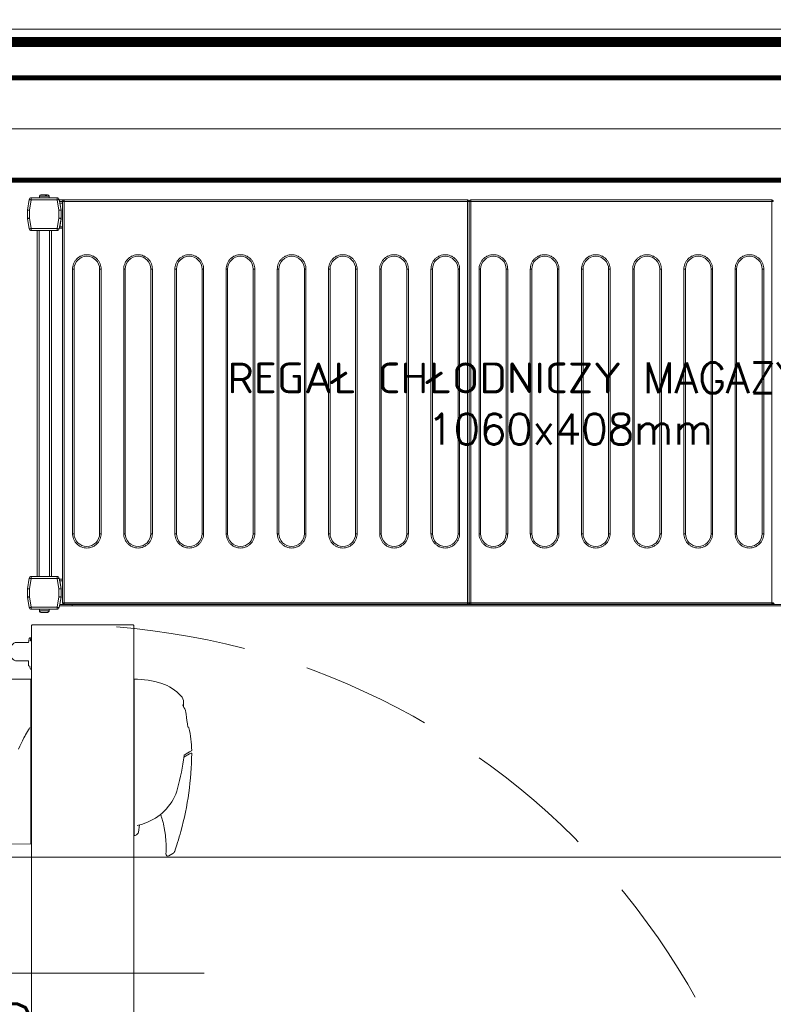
# Model space of a CAD drawing. Header units: millimetres. Extents: x -4835 to 23023, y -15404 to 3906.
# Tile 35 of 39: x -935 to -862, y 1384 to 1481. Entities that reach past the tile are written whole.
import ezdxf
from ezdxf.enums import TextEntityAlignment as Align

# ---------------------------------------------------------------- set-up
doc = ezdxf.new("R2010")
doc.units = ezdxf.units.MM
doc.linetypes.add('DASHED', pattern=[19.05, 12.7, -6.35])
doc.layers.get('0').update_dxf_attribs({"lineweight": 9})
doc.layers.add('-AGP1_wymiary', color=8, linetype='Continuous', lineweight=9)
doc.layers.add('Budowlane - Sciany Wew', color=7, linetype='Continuous')
doc.layers.add('Ściany', color=51, linetype='Continuous')
doc.styles.add('Arch-Dim', font='romans.shx', dxfattribs={"width": 0.75})
doc.styles.add('Incold_std', font='simplex.shx', dxfattribs={"width": 0.8})
doc.styles.add('RomanS', font='simplex.shx')
doc.linetypes.add('BATTING', pattern='A,0.0001,-0.1,[134,ltypeshp.shx,S=0.1,R=0,X=-0.1,Y=0],-0.2,[134,ltypeshp.shx,S=0.1,R=180,X=0.1,Y=0],-0.1', length=0.4001)
doc.dimstyles.new('Standard 50', dxfattribs={"dimscale": 20, "dimtxt": 0.18, "dimasz": 0.18, "dimexe": 0.18, "dimexo": 0.0625, "dimgap": 0.09, "dimtad": 1, "dimdec": 1, "dimzin": 0, "dimdsep": 46, "dimtxsty": 'Arch-Dim', "dimcen": 0.09, "dimclrd": 2, "dimclre": 2, "dimclrt": 1, "dimadec": 0, "dimazin": 0, "dimtfac": 1, "dimtdec": 1, "dimtofl": 0, "dimtmove": 0, "dimatfit": 3, "dimfxl": 1, "dimtolj": 1, "dimtzin": 0, "dimarcsym": 0})

# ---------------------------------------------------------------- blocks, each defined once
blk = doc.blocks.new('40GAZ_podklad_lewy')
at = {"layer": 'Budowlane - Sciany Wew', "color": 251, "linetype": 'Continuous', "lineweight": 20}
blk.add_lwpolyline([(794.935, -844.747), (794.935, -837.247), (484.489, -837.247), (484.489, -649.298), (790.589, -649.298), (790.589, -574.798), (783.089, -574.798), (783.089, -641.744), (657.965, -641.745), (657.965, -462.297), (783.089, -462.296), (783.089, -472.298), (790.589, -472.298), (790.589, -452.224)], dxfattribs=at)
at = {"layer": 'Ściany', "const_width": 1}
blk.add_lwpolyline([(796.185, -845.997), (796.185, -835.997), (485.739, -835.997), (485.739, -650.548), (791.839, -650.548), (791.839, -573.548), (781.839, -573.548), (781.839, -640.493), (659.215, -640.495), (659.215, -463.548), (781.839, -463.546), (781.839, -473.548), (791.839, -473.548), (791.839, -450.975)], dxfattribs=at)
blk = doc.blocks.new('*D495')
at = {"layer": '-AGP1_wymiary', "color": 2, "lineweight": -2}
for p, q in [((40.75, 300), (79.749, 300)), ((76.149, 296.4), (76.149, 3.6)), ((40.75, 0), (79.749, 0))]:
    blk.add_line(p, q, dxfattribs=at)
at = {"layer": '-AGP1_wymiary', "color": 2}
for points in [[(76.749, 296.4), (75.549, 296.4), (76.149, 300)], [(75.549, 3.6), (76.749, 3.6), (76.149, 0)]]:
    blk.add_solid(points, dxfattribs=at)
at = {"layer": 'Defpoints', "color": 0}
for p in [(39.5, 300), (39.5, 0), (76.149, 0)]:
    blk.add_point(p, dxfattribs=at)
at = {"layer": '-AGP1_wymiary', "color": 1, "insert": (72.549, 150), "char_height": 3.6, "attachment_point": 5, "rotation": 90, "style": 'Arch-Dim'}
blk.add_mtext('\\A1;300.0', dxfattribs=at)
blk = doc.blocks.new('*U292')
at = {"lineweight": 15}
for p, q in [((1.726, 0), (1.819, 0)), ((0.182, -0.465), (0, -1.5)), ((0.182, -0.474), (0, -1.509)), ((0.379, -0.509), (0.2, -1.526)), ((2.904, -0.3), (0.379, -0.3)), ((0.379, -0.309), (0.379, -0.509)), ((2.904, -0.309), (0.379, -0.309)), ((2.904, -0.509), (0.379, -0.509)), ((1.167, -0.15), (1.167, -0.3)), ((2.117, -0.15), (1.167, -0.15)), ((1.876, -0.12), (1.765, -0.12)), ((2.117, -0.3), (2.117, -0.15)), ((2.904, -0.509), (2.904, -0.309)), ((3.083, -1.526), (2.904, -0.509)), ((3.283, -1.5), (3.101, -0.465)), ((3.283, -1.509), (3.101, -0.474)), ((3.433, -0.675), (3.138, -0.675)), ((3.433, -0.825), (3.164, -0.825)), ((3.433, -0.665), (3.433, -39.865)), ((3.583, -0.665), (3.433, -0.665)), ((42.983, -0.515), (3.583, -0.515)), ((3.583, -0.515), (3.583, -0.518)), ((3.583, -0.518), (3.583, -0.665)), ((42.983, -0.665), (3.583, -0.665)), ((3.583, -0.665), (3.583, -39.865)), ((42.983, -0.518), (42.983, -0.515)), ((42.983, -0.665), (42.983, -0.518)), ((43.133, -0.665), (42.983, -0.665)), ((42.983, -39.865), (42.983, -0.665)), ((43.133, -39.865), (43.133, -0.665)), ((43.283, -0.665), (43.133, -0.665)), ((43.283, -0.515), (43.283, -0.518)), ((72.683, -0.515), (43.283, -0.515)), ((43.283, -0.518), (43.283, -0.665)), ((72.683, -0.665), (43.283, -0.665)), ((43.283, -0.665), (43.283, -39.865)), ((72.683, -0.518), (72.683, -0.515)), ((72.683, -0.665), (72.683, -0.518)), ((72.833, -0.665), (72.683, -0.665)), ((72.683, -39.865), (72.683, -0.665)), ((0, -1.5), (0, -2.3)), ((0, -1.509), (0, -2.291)), ((0.2, -1.526), (0.2, -2.291)), ((3.083, -2.291), (3.083, -1.526)), ((3.283, -1.509), (3.283, -1.5)), ((3.283, -2.291), (3.283, -1.509)), ((0, -2.291), (0.2, -2.291)), ((0, -2.3), (0, -2.302)), ((0.003, -2.326), (0.182, -3.343)), ((0.2, -2.291), (0.379, -3.309)), ((2.904, -3.309), (3.083, -2.291)), ((3.083, -2.291), (3.283, -2.291)), ((3.101, -3.343), (3.28, -2.326)), ((3.283, -2.375), (3.151, -3.125)), ((3.283, -2.3), (3.283, -2.291)), ((3.283, -2.3), (3.283, -2.375)), ((3.283, -2.301), (3.283, -2.3)), ((0.379, -3.309), (2.904, -3.309)), ((0.379, -3.309), (0.379, -3.509)), ((0.379, -3.509), (2.904, -3.509)), ((0.942, -3.509), (0.942, -37.3)), ((1.142, -3.509), (1.142, -37.3)), ((2.142, -3.509), (2.142, -37.3)), ((2.342, -3.509), (2.342, -37.3)), ((2.904, -3.509), (2.904, -3.309)), ((3.433, -3.275), (3.125, -3.275)), ((3.433, -3.125), (3.151, -3.125)), ((0.182, -37.465), (0, -38.5)), ((0, -38.5), (0.182, -37.465)), ((0.379, -37.5), (0.2, -38.517)), ((0.379, -37.3), (0.379, -37.5)), ((2.904, -37.3), (0.379, -37.3)), ((2.904, -37.5), (0.379, -37.5)), ((2.904, -37.5), (2.904, -37.3)), ((3.083, -38.517), (2.904, -37.5)), ((3.283, -38.5), (3.101, -37.465)), ((3.433, -37.575), (3.125, -37.575)), ((3.151, -37.725), (3.283, -38.475)), ((3.433, -37.725), (3.151, -37.725)), ((0, -38.5), (0, -39.283)), ((0, -39.3), (0, -38.5)), ((0, -39.283), (0.2, -39.283)), ((0.182, -40.335), (0, -39.3)), ((0.003, -39.317), (0.182, -40.335)), ((0.2, -38.517), (0.2, -39.283)), ((0.2, -39.283), (0.379, -40.3)), ((2.904, -40.3), (3.083, -39.283)), ((3.083, -39.283), (3.083, -38.517)), ((3.083, -39.283), (3.283, -39.283)), ((3.101, -40.335), (3.28, -39.317)), ((3.283, -39.3), (3.28, -39.317)), ((3.283, -38.475), (3.283, -38.5)), ((3.283, -39.283), (3.283, -38.5)), ((3.283, -39.283), (3.283, -39.3)), ((0.379, -40.3), (2.904, -40.3)), ((0.379, -40.3), (0.379, -40.5)), ((2.904, -40.5), (2.904, -40.3)), ((4.383, -40.175), (3.129, -40.175)), ((4.383, -40.025), (3.155, -40.025)), ((3.433, -39.865), (3.583, -39.865)), ((3.583, -39.865), (42.983, -39.865)), ((3.583, -39.971), (3.583, -39.865)), ((3.583, -40.015), (3.583, -39.971)), ((3.583, -40.015), (42.983, -40.015)), ((4.383, -40.015), (4.383, -40.025)), ((101.583, -40.025), (4.383, -40.025)), ((4.383, -40.025), (4.383, -40.175)), ((101.583, -40.175), (4.383, -40.175)), ((42.983, -39.865), (42.983, -39.971)), ((42.983, -39.865), (43.133, -39.865)), ((42.983, -39.971), (42.983, -40.015)), ((43.133, -39.865), (43.283, -39.865)), ((43.283, -39.865), (72.683, -39.865)), ((43.283, -39.971), (43.283, -39.865)), ((43.283, -40.015), (43.283, -39.971)), ((43.283, -40.015), (72.683, -40.015)), ((72.683, -39.865), (72.833, -39.865)), ((72.683, -39.865), (72.683, -39.971)), ((72.683, -39.971), (72.683, -40.015)), ((0.379, -40.5), (2.904, -40.5)), ((1.167, -40.5), (1.167, -40.65)), ((1.167, -40.65), (2.117, -40.65)), ((1.17, -40.68), (1.173, -40.68)), ((2.11, -40.68), (2.114, -40.68)), ((2.117, -40.65), (2.117, -40.5))]:
    blk.add_line(p, q, dxfattribs=at)
blk.add_line((0.379, -0.509), (30.666, -0.509))
at = {"color": 253, "lineweight": 15, "true_color": 0xa6a6a6}
for p, q in [((4.403, -33.115), (4.403, -7.265)), ((4.403, -7.265), (4.553, -7.265)), ((4.553, -33.115), (4.553, -7.265)), ((7.053, -7.265), (7.053, -33.115)), ((7.053, -7.265), (7.203, -7.265)), ((7.203, -7.265), (7.203, -33.115)), ((9.403, -33.115), (9.403, -7.265)), ((9.403, -7.265), (9.553, -7.265)), ((9.553, -33.115), (9.553, -7.265)), ((12.053, -7.265), (12.053, -33.115)), ((12.053, -7.265), (12.203, -7.265)), ((12.203, -7.265), (12.203, -33.115)), ((14.403, -33.115), (14.403, -7.265)), ((14.403, -7.265), (14.553, -7.265)), ((14.553, -33.115), (14.553, -7.265)), ((17.053, -7.265), (17.053, -33.115)), ((17.053, -7.265), (17.203, -7.265)), ((17.203, -7.265), (17.203, -33.115)), ((19.403, -33.115), (19.403, -7.265)), ((19.403, -7.265), (19.553, -7.265)), ((19.553, -33.115), (19.553, -7.265)), ((22.053, -7.265), (22.053, -33.115)), ((22.053, -7.265), (22.203, -7.265)), ((22.203, -7.265), (22.203, -33.115)), ((24.403, -33.115), (24.403, -7.265)), ((24.403, -7.265), (24.553, -7.265)), ((24.553, -33.115), (24.553, -7.265)), ((27.053, -7.265), (27.053, -33.115)), ((27.053, -7.265), (27.203, -7.265)), ((27.203, -7.265), (27.203, -33.115)), ((29.403, -33.115), (29.403, -7.265)), ((29.403, -7.265), (29.553, -7.265)), ((29.553, -33.115), (29.553, -7.265)), ((32.053, -7.265), (32.053, -33.115)), ((32.053, -7.265), (32.203, -7.265)), ((32.203, -7.265), (32.203, -33.115)), ((34.403, -33.115), (34.403, -7.265)), ((34.403, -7.265), (34.553, -7.265)), ((34.553, -33.115), (34.553, -7.265)), ((37.053, -7.265), (37.053, -33.115)), ((37.053, -7.265), (37.203, -7.265)), ((37.203, -7.265), (37.203, -33.115)), ((39.403, -33.115), (39.403, -7.265)), ((39.403, -7.265), (39.553, -7.265)), ((39.553, -33.115), (39.553, -7.265)), ((42.053, -7.265), (42.053, -33.115)), ((42.053, -7.265), (42.203, -7.265)), ((42.203, -7.265), (42.203, -33.115)), ((44.103, -33.115), (44.103, -7.265)), ((44.103, -7.265), (44.253, -7.265)), ((44.253, -33.115), (44.253, -7.265)), ((46.753, -7.265), (46.753, -33.115)), ((46.753, -7.265), (46.903, -7.265)), ((46.903, -7.265), (46.903, -33.115)), ((49.103, -33.115), (49.103, -7.265)), ((49.103, -7.265), (49.253, -7.265)), ((49.253, -33.115), (49.253, -7.265)), ((51.753, -7.265), (51.753, -33.115)), ((51.753, -7.265), (51.903, -7.265)), ((51.903, -7.265), (51.903, -33.115)), ((54.103, -33.115), (54.103, -7.265)), ((54.103, -7.265), (54.253, -7.265)), ((54.253, -33.115), (54.253, -7.265)), ((56.753, -7.265), (56.753, -33.115)), ((56.753, -7.265), (56.903, -7.265)), ((56.903, -7.265), (56.903, -33.115)), ((59.103, -33.115), (59.103, -7.265)), ((59.103, -7.265), (59.253, -7.265)), ((59.253, -33.115), (59.253, -7.265)), ((61.753, -7.265), (61.753, -33.115)), ((61.753, -7.265), (61.903, -7.265)), ((61.903, -7.265), (61.903, -33.115)), ((64.103, -33.115), (64.103, -7.265)), ((64.103, -7.265), (64.253, -7.265)), ((64.253, -33.115), (64.253, -7.265)), ((66.753, -7.265), (66.753, -33.115)), ((66.753, -7.265), (66.903, -7.265)), ((66.903, -7.265), (66.903, -33.115)), ((69.103, -33.115), (69.103, -7.265)), ((69.103, -7.265), (69.253, -7.265)), ((69.253, -33.115), (69.253, -7.265)), ((71.753, -7.265), (71.753, -33.115)), ((71.753, -7.265), (71.903, -7.265)), ((71.903, -7.265), (71.903, -33.115)), ((4.403, -33.115), (4.553, -33.115)), ((7.203, -33.115), (7.053, -33.115)), ((9.403, -33.115), (9.553, -33.115)), ((12.203, -33.115), (12.053, -33.115)), ((14.403, -33.115), (14.553, -33.115)), ((17.203, -33.115), (17.053, -33.115)), ((19.403, -33.115), (19.553, -33.115)), ((22.203, -33.115), (22.053, -33.115)), ((24.403, -33.115), (24.553, -33.115)), ((27.203, -33.115), (27.053, -33.115)), ((29.403, -33.115), (29.553, -33.115)), ((32.203, -33.115), (32.053, -33.115)), ((34.403, -33.115), (34.553, -33.115)), ((37.203, -33.115), (37.053, -33.115)), ((39.403, -33.115), (39.553, -33.115)), ((42.203, -33.115), (42.053, -33.115)), ((44.103, -33.115), (44.253, -33.115)), ((46.903, -33.115), (46.753, -33.115)), ((49.103, -33.115), (49.253, -33.115)), ((51.903, -33.115), (51.753, -33.115)), ((54.103, -33.115), (54.253, -33.115)), ((56.903, -33.115), (56.753, -33.115)), ((59.103, -33.115), (59.253, -33.115)), ((61.903, -33.115), (61.753, -33.115)), ((64.103, -33.115), (64.253, -33.115)), ((66.903, -33.115), (66.753, -33.115)), ((69.103, -33.115), (69.253, -33.115)), ((71.903, -33.115), (71.753, -33.115))]:
    blk.add_line(p, q, dxfattribs=at)
at = {"lineweight": 15, "flags": 128}
for points in [[(0.379, -0.509), (0.341, -0.502), (0.304, -0.495), (0.27, -0.489), (0.24, -0.484), (0.216, -0.48), (0.197, -0.477), (0.186, -0.475), (0.182, -0.474)], [(3.101, -0.474), (3.097, -0.475), (3.086, -0.477), (3.068, -0.48), (3.043, -0.484), (3.013, -0.489), (2.979, -0.495), (2.942, -0.502), (2.904, -0.509)], [(0, -1.509), (0.003, -1.509), (0.012, -1.51), (0.027, -1.511), (0.047, -1.513), (0.071, -1.515), (0.1, -1.517), (0.132, -1.52), (0.165, -1.523), (0.2, -1.526)], [(3.083, -1.526), (3.122, -1.523), (3.16, -1.52), (3.194, -1.517), (3.225, -1.514), (3.249, -1.512), (3.268, -1.51), (3.279, -1.509), (3.283, -1.509)], [(0.2, -2.291), (0.162, -2.298), (0.125, -2.305), (0.091, -2.311), (0.061, -2.316), (0.036, -2.32), (0.018, -2.323), (0.007, -2.325), (0.003, -2.326)], [(3.28, -2.326), (3.276, -2.325), (3.265, -2.323), (3.247, -2.32), (3.222, -2.316), (3.193, -2.311), (3.159, -2.305), (3.122, -2.298), (3.083, -2.291)], [(0.182, -3.343), (0.186, -3.343), (0.197, -3.341), (0.216, -3.338), (0.24, -3.333), (0.27, -3.328), (0.304, -3.322), (0.341, -3.316), (0.379, -3.309)], [(2.904, -3.309), (2.942, -3.316), (2.979, -3.322), (3.013, -3.328), (3.043, -3.333), (3.068, -3.338), (3.086, -3.341), (3.097, -3.343), (3.101, -3.343)], [(3.151, -3.125), (3.146, -3.151), (3.142, -3.176), (3.138, -3.2), (3.134, -3.221), (3.131, -3.24), (3.128, -3.255), (3.126, -3.266), (3.125, -3.273), (3.125, -3.275)], [(0.379, -37.5), (0.341, -37.493), (0.304, -37.487), (0.27, -37.481), (0.24, -37.475), (0.216, -37.471), (0.197, -37.468), (0.186, -37.466), (0.182, -37.465)], [(3.101, -37.465), (3.097, -37.466), (3.086, -37.468), (3.068, -37.471), (3.043, -37.475), (3.013, -37.481), (2.979, -37.487), (2.942, -37.493), (2.904, -37.5)], [(3.125, -37.575), (3.125, -37.578), (3.127, -37.586), (3.129, -37.6), (3.132, -37.619), (3.136, -37.642), (3.141, -37.668), (3.146, -37.696), (3.151, -37.725)], [(0, -38.5), (0.004, -38.5), (0.015, -38.501), (0.034, -38.503), (0.059, -38.505), (0.089, -38.508), (0.123, -38.511), (0.161, -38.514), (0.2, -38.517)], [(0.2, -39.283), (0.162, -39.289), (0.125, -39.296), (0.091, -39.302), (0.061, -39.307), (0.036, -39.311), (0.018, -39.315), (0.007, -39.317), (0.003, -39.317)], [(3.083, -38.517), (3.118, -38.514), (3.152, -38.512), (3.183, -38.509), (3.212, -38.506), (3.236, -38.504), (3.256, -38.502), (3.271, -38.501), (3.28, -38.5), (3.283, -38.5)], [(3.28, -39.317), (3.276, -39.317), (3.265, -39.315), (3.247, -39.311), (3.222, -39.307), (3.193, -39.302), (3.159, -39.296), (3.122, -39.289), (3.083, -39.283)], [(0.182, -40.335), (0.186, -40.334), (0.197, -40.332), (0.216, -40.329), (0.24, -40.325), (0.27, -40.319), (0.304, -40.313), (0.341, -40.307), (0.379, -40.3)], [(2.904, -40.3), (2.942, -40.307), (2.979, -40.313), (3.013, -40.319), (3.043, -40.325), (3.068, -40.329), (3.086, -40.332), (3.097, -40.334), (3.101, -40.335)]]:
    blk.add_lwpolyline(points, dxfattribs=at)
at = {"lineweight": 15}
for centre, radius, start, end in [((0.379, -0.5), 0.2, 90, 170), ((0.379, -0.509), 0.2, 90, 170), ((1.317, -0.15), 0.15, 90, 180), ((1.967, -0.15), 0.15, 0, 90), ((2.904, -0.5), 0.2, 10, 90), ((2.904, -0.509), 0.2, 10, 90), ((0.2, -2.291), 0.2, 180, 190), ((3.083, -2.291), 0.2, 350, 0), ((0.379, -3.309), 0.2, 190, 270), ((2.904, -3.309), 0.2, 270, 350), ((0.379, -37.5), 0.2, 90, 170), ((0.379, -37.5), 0.2, 90, 170), ((2.904, -37.5), 0.2, 10, 90), ((0.2, -39.283), 0.2, 180, 190), ((3.083, -39.283), 0.2, 350, 0), ((0.379, -40.3), 0.2, 190, 270), ((0.379, -40.3), 0.2, 190, 270), ((2.904, -40.3), 0.2, 270, 350), ((3.583, -39.865), 0.15, 180, 270), ((42.983, -39.865), 0.15, 270, 0), ((43.283, -39.865), 0.15, 180, 270), ((72.683, -39.865), 0.15, 270, 0), ((72.983, -39.865), 0.15, 180, 270), ((1.317, -40.65), 0.15, 180, 191.53696), ((1.967, -40.65), 0.15, 348.46304, 0)]:
    blk.add_arc(centre, radius, start, end, dxfattribs=at)
at = {"color": 253, "lineweight": 15, "true_color": 0xa6a6a6}
for centre, start, end in [((5.803, -7.265), 0, 180), ((10.803, -7.265), 0, 180), ((15.803, -7.265), 0, 180), ((20.803, -7.265), 0, 180), ((25.803, -7.265), 0, 180), ((30.803, -7.265), 0, 180), ((35.803, -7.265), 0, 180), ((40.803, -7.265), 0, 180), ((45.503, -7.265), 0, 180), ((50.503, -7.265), 0, 180), ((55.503, -7.265), 0, 180), ((60.503, -7.265), 0, 180), ((65.503, -7.265), 0, 180), ((70.503, -7.265), 0, 180), ((5.803, -33.115), 180, 0), ((10.803, -33.115), 180, 0), ((15.803, -33.115), 180, 0), ((20.803, -33.115), 180, 0), ((25.803, -33.115), 180, 0), ((30.803, -33.115), 180, 0), ((35.803, -33.115), 180, 0), ((40.803, -33.115), 180, 0), ((45.503, -33.115), 180, 0), ((50.503, -33.115), 180, 0), ((55.503, -33.115), 180, 0), ((60.503, -33.115), 180, 0), ((65.503, -33.115), 180, 0), ((70.503, -33.115), 180, 0)]:
    blk.add_arc(centre, 1.25, start, end, dxfattribs=at)
at = {"lineweight": 15}
for points, knots in [([(1.708, 0), (1.672, 0), (1.597, 0), (1.486, 0), (1.395, 0), (1.338, 0), (1.312, 0), (1.318, 0), (1.319, 0)], [0, 0, 0, 0, 0.188945, 0.389816, 0.590684, 0.779625, 0.968579, 1, 1, 1, 1]), ([(1.765, -0.12), (1.763, -0.104), (1.759, -0.072), (1.746, -0.033), (1.729, -0.006), (1.715, -0.002), (1.708, 0)], [0, 0, 0, 0, 0.243636, 0.487267, 0.73198, 1, 1, 1, 1]), ([(1.921, 0), (1.915, 0), (1.893, 0), (1.849, 0), (1.819, 0)], [0, 0, 0, 0, 0.31192, 1, 1, 1, 1]), ([(1.819, 0), (1.826, -0.002), (1.839, -0.005), (1.856, -0.031), (1.87, -0.07), (1.874, -0.103), (1.876, -0.12)], [0, 0, 0, 0, 0.250222, 0.500532, 0.748158, 1, 1, 1, 1]), ([(3.583, -0.518), (3.573, -0.519), (3.553, -0.521), (3.523, -0.53), (3.497, -0.545), (3.467, -0.57), (3.439, -0.61), (3.435, -0.648), (3.433, -0.667)], [0, 0, 0, 0, 0.130769, 0.260026, 0.387968, 0.514575, 0.761736, 1, 1, 1, 1]), ([(43.133, -0.667), (43.131, -0.648), (43.128, -0.61), (43.1, -0.57), (43.07, -0.545), (43.043, -0.53), (43.014, -0.521), (42.993, -0.519), (42.983, -0.518)], [0, 0, 0, 0, 0.238262, 0.485424, 0.612031, 0.739977, 0.869231, 1, 1, 1, 1]), ([(43.283, -0.518), (43.273, -0.519), (43.253, -0.521), (43.223, -0.53), (43.197, -0.545), (43.167, -0.57), (43.139, -0.61), (43.135, -0.648), (43.133, -0.667)], [0, 0, 0, 0, 0.1307696, 0.2600246, 0.3879723, 0.5145698, 0.761734, 1, 1, 1, 1]), ([(72.833, -0.667), (72.831, -0.648), (72.828, -0.61), (72.8, -0.57), (72.77, -0.545), (72.743, -0.53), (72.714, -0.521), (72.693, -0.519), (72.683, -0.518)], [0, 0, 0, 0, 0.238266, 0.485414, 0.61202, 0.739978, 0.869219, 1, 1, 1, 1]), ([(1.173, -40.68), (1.178, -40.696), (1.188, -40.728), (1.223, -40.767), (1.268, -40.794), (1.304, -40.798), (1.322, -40.8)], [0, 0, 0, 0, 0.243643, 0.487245, 0.731956, 1, 1, 1, 1]), ([(1.322, -40.8), (1.332, -40.8), (1.353, -40.8), (1.43, -40.8), (1.53, -40.8), (1.642, -40.8), (1.753, -40.8), (1.853, -40.8), (1.93, -40.8), (1.951, -40.8), (1.961, -40.8)], [0, 0, 0, 0, 0.121175, 0.250001, 0.378823, 0.5, 0.621177, 0.749999, 0.878825, 1, 1, 1, 1]), ([(1.961, -40.8), (1.978, -40.798), (2.013, -40.795), (2.058, -40.769), (2.094, -40.73), (2.105, -40.697), (2.11, -40.68)], [0, 0, 0, 0, 0.250219, 0.500551, 0.74815, 1, 1, 1, 1])]:
    blk.add_open_spline(points, degree=3, knots=knots, dxfattribs=at)
at = {"color": 253, "lineweight": 15, "true_color": 0xa6a6a6}
for points, knots in [([(4.403, -7.265), (4.408, -7.18), (4.417, -7.004), (4.495, -6.743), (4.624, -6.492), (4.806, -6.268), (5.03, -6.086), (5.281, -5.956), (5.542, -5.881), (5.803, -5.857), (6.064, -5.881), (6.325, -5.956), (6.576, -6.086), (6.8, -6.268), (6.982, -6.492), (7.111, -6.743), (7.189, -7.004), (7.199, -7.18), (7.203, -7.265)], [0, 0, 0, 0, 0.058258, 0.120006, 0.18432, 0.25, 0.31568, 0.379994, 0.441742, 0.5, 0.558258, 0.620006, 0.68432, 0.75, 0.81568, 0.879994, 0.941742, 1, 1, 1, 1]), ([(9.403, -7.265), (9.408, -7.18), (9.417, -7.004), (9.495, -6.743), (9.624, -6.492), (9.806, -6.268), (10.03, -6.086), (10.281, -5.956), (10.542, -5.881), (10.803, -5.857), (11.064, -5.881), (11.325, -5.956), (11.576, -6.086), (11.8, -6.268), (11.982, -6.492), (12.111, -6.743), (12.189, -7.004), (12.199, -7.18), (12.203, -7.265)], [0, 0, 0, 0, 0.058258, 0.120006, 0.18432, 0.25, 0.31568, 0.379994, 0.441742, 0.5, 0.558258, 0.620006, 0.68432, 0.75, 0.81568, 0.879994, 0.941742, 1, 1, 1, 1]), ([(14.403, -7.265), (14.408, -7.18), (14.417, -7.004), (14.495, -6.743), (14.624, -6.492), (14.806, -6.268), (15.03, -6.086), (15.281, -5.956), (15.542, -5.881), (15.803, -5.857), (16.064, -5.881), (16.325, -5.956), (16.576, -6.086), (16.8, -6.268), (16.982, -6.492), (17.111, -6.743), (17.189, -7.004), (17.199, -7.18), (17.203, -7.265)], [0, 0, 0, 0, 0.058258, 0.120006, 0.18432, 0.25, 0.31568, 0.379994, 0.441742, 0.5, 0.558258, 0.620006, 0.68432, 0.75, 0.81568, 0.879994, 0.941742, 1, 1, 1, 1]), ([(19.403, -7.265), (19.408, -7.18), (19.417, -7.004), (19.495, -6.743), (19.624, -6.492), (19.806, -6.268), (20.03, -6.086), (20.281, -5.956), (20.542, -5.881), (20.803, -5.857), (21.064, -5.881), (21.325, -5.956), (21.576, -6.086), (21.8, -6.268), (21.982, -6.492), (22.111, -6.743), (22.189, -7.004), (22.199, -7.18), (22.203, -7.265)], [0, 0, 0, 0, 0.058258, 0.120006, 0.18432, 0.25, 0.31568, 0.379994, 0.441742, 0.5, 0.558258, 0.620006, 0.68432, 0.75, 0.81568, 0.879994, 0.941742, 1, 1, 1, 1]), ([(24.403, -7.265), (24.408, -7.18), (24.417, -7.004), (24.495, -6.743), (24.624, -6.492), (24.806, -6.268), (25.03, -6.086), (25.281, -5.956), (25.542, -5.881), (25.803, -5.857), (26.064, -5.881), (26.325, -5.956), (26.576, -6.086), (26.8, -6.268), (26.982, -6.492), (27.111, -6.743), (27.189, -7.004), (27.199, -7.18), (27.203, -7.265)], [0, 0, 0, 0, 0.058258, 0.120006, 0.18432, 0.25, 0.31568, 0.379994, 0.441742, 0.5, 0.558258, 0.620006, 0.68432, 0.75, 0.81568, 0.879994, 0.941742, 1, 1, 1, 1]), ([(29.403, -7.265), (29.408, -7.18), (29.417, -7.004), (29.495, -6.743), (29.624, -6.492), (29.806, -6.268), (30.03, -6.086), (30.281, -5.956), (30.542, -5.881), (30.803, -5.857), (31.064, -5.881), (31.325, -5.956), (31.576, -6.086), (31.8, -6.268), (31.982, -6.492), (32.111, -6.743), (32.189, -7.004), (32.199, -7.18), (32.203, -7.265)], [0, 0, 0, 0, 0.058258, 0.120006, 0.18432, 0.25, 0.31568, 0.379994, 0.441742, 0.5, 0.558258, 0.620006, 0.68432, 0.75, 0.81568, 0.879994, 0.941742, 1, 1, 1, 1]), ([(34.403, -7.265), (34.408, -7.18), (34.417, -7.004), (34.495, -6.743), (34.624, -6.492), (34.806, -6.268), (35.03, -6.086), (35.281, -5.956), (35.542, -5.881), (35.803, -5.857), (36.064, -5.881), (36.325, -5.956), (36.576, -6.086), (36.8, -6.268), (36.982, -6.492), (37.111, -6.743), (37.189, -7.004), (37.199, -7.18), (37.203, -7.265)], [0, 0, 0, 0, 0.058258, 0.120006, 0.18432, 0.25, 0.31568, 0.379994, 0.441742, 0.5, 0.558258, 0.620006, 0.68432, 0.75, 0.81568, 0.879994, 0.941742, 1, 1, 1, 1]), ([(39.403, -7.265), (39.408, -7.18), (39.417, -7.004), (39.495, -6.743), (39.624, -6.492), (39.806, -6.268), (40.03, -6.086), (40.281, -5.956), (40.542, -5.881), (40.803, -5.857), (41.064, -5.881), (41.325, -5.956), (41.576, -6.086), (41.8, -6.268), (41.982, -6.492), (42.111, -6.743), (42.189, -7.004), (42.199, -7.18), (42.203, -7.265)], [0, 0, 0, 0, 0.058258, 0.120006, 0.18432, 0.25, 0.31568, 0.379994, 0.441742, 0.5, 0.558258, 0.620005, 0.68432, 0.75, 0.81568, 0.879994, 0.941742, 1, 1, 1, 1]), ([(44.103, -7.265), (44.108, -7.18), (44.117, -7.004), (44.195, -6.743), (44.324, -6.492), (44.506, -6.268), (44.73, -6.086), (44.981, -5.956), (45.242, -5.881), (45.503, -5.857), (45.764, -5.881), (46.025, -5.956), (46.276, -6.086), (46.5, -6.268), (46.682, -6.492), (46.811, -6.743), (46.889, -7.004), (46.899, -7.18), (46.903, -7.265)], [0, 0, 0, 0, 0.058258, 0.120006, 0.18432, 0.25, 0.31568, 0.379995, 0.441742, 0.5, 0.558258, 0.620006, 0.68432, 0.75, 0.81568, 0.879994, 0.941742, 1, 1, 1, 1]), ([(49.103, -7.265), (49.108, -7.18), (49.117, -7.004), (49.195, -6.743), (49.324, -6.492), (49.506, -6.268), (49.73, -6.086), (49.981, -5.956), (50.242, -5.881), (50.503, -5.857), (50.764, -5.881), (51.025, -5.956), (51.276, -6.086), (51.5, -6.268), (51.682, -6.492), (51.811, -6.743), (51.889, -7.004), (51.899, -7.18), (51.903, -7.265)], [0, 0, 0, 0, 0.058258, 0.120006, 0.18432, 0.25, 0.31568, 0.379994, 0.441742, 0.5, 0.558258, 0.620005, 0.68432, 0.75, 0.81568, 0.879994, 0.941742, 1, 1, 1, 1]), ([(54.103, -7.265), (54.108, -7.18), (54.117, -7.004), (54.195, -6.743), (54.324, -6.492), (54.506, -6.268), (54.73, -6.086), (54.981, -5.956), (55.242, -5.881), (55.503, -5.857), (55.764, -5.881), (56.025, -5.956), (56.276, -6.086), (56.5, -6.268), (56.682, -6.492), (56.811, -6.743), (56.889, -7.004), (56.899, -7.18), (56.903, -7.265)], [0, 0, 0, 0, 0.058258, 0.120006, 0.18432, 0.25, 0.31568, 0.379994, 0.441742, 0.5, 0.558258, 0.620006, 0.68432, 0.75, 0.81568, 0.879994, 0.941742, 1, 1, 1, 1]), ([(59.103, -7.265), (59.108, -7.18), (59.117, -7.004), (59.195, -6.743), (59.324, -6.492), (59.506, -6.268), (59.73, -6.086), (59.981, -5.956), (60.242, -5.881), (60.503, -5.857), (60.764, -5.881), (61.025, -5.956), (61.276, -6.086), (61.5, -6.268), (61.682, -6.492), (61.811, -6.743), (61.889, -7.004), (61.899, -7.18), (61.903, -7.265)], [0, 0, 0, 0, 0.058258, 0.120006, 0.18432, 0.25, 0.31568, 0.379995, 0.441742, 0.5, 0.558258, 0.620005, 0.68432, 0.75, 0.81568, 0.879994, 0.941742, 1, 1, 1, 1]), ([(64.103, -7.265), (64.108, -7.18), (64.117, -7.004), (64.195, -6.743), (64.324, -6.492), (64.506, -6.268), (64.73, -6.086), (64.981, -5.956), (65.242, -5.881), (65.503, -5.857), (65.764, -5.881), (66.025, -5.956), (66.276, -6.086), (66.5, -6.268), (66.682, -6.492), (66.811, -6.743), (66.889, -7.004), (66.899, -7.18), (66.903, -7.265)], [0, 0, 0, 0, 0.058258, 0.120006, 0.184321, 0.25, 0.31568, 0.379995, 0.441741, 0.5, 0.558258, 0.620006, 0.68432, 0.75, 0.815679, 0.879994, 0.941742, 1, 1, 1, 1]), ([(69.103, -7.265), (69.108, -7.18), (69.117, -7.004), (69.195, -6.743), (69.324, -6.492), (69.506, -6.268), (69.73, -6.086), (69.981, -5.956), (70.242, -5.881), (70.503, -5.857), (70.764, -5.881), (71.025, -5.956), (71.276, -6.086), (71.5, -6.268), (71.682, -6.492), (71.811, -6.743), (71.889, -7.004), (71.899, -7.18), (71.903, -7.265)], [0, 0, 0, 0, 0.058258, 0.120006, 0.18432, 0.25, 0.31568, 0.379994, 0.441742, 0.5, 0.558259, 0.620005, 0.68432, 0.75, 0.81568, 0.879994, 0.941742, 1, 1, 1, 1]), ([(7.203, -33.115), (7.199, -33.2), (7.189, -33.376), (7.111, -33.637), (6.982, -33.888), (6.8, -34.112), (6.576, -34.294), (6.325, -34.424), (6.064, -34.499), (5.803, -34.523), (5.542, -34.499), (5.281, -34.424), (5.03, -34.294), (4.806, -34.112), (4.624, -33.888), (4.495, -33.637), (4.417, -33.376), (4.408, -33.2), (4.403, -33.115)], [0, 0, 0, 0, 0.058258, 0.120006, 0.18432, 0.25, 0.31568, 0.379994, 0.441742, 0.5, 0.558258, 0.620006, 0.68432, 0.75, 0.81568, 0.879994, 0.941742, 1, 1, 1, 1]), ([(12.203, -33.115), (12.199, -33.2), (12.189, -33.376), (12.111, -33.637), (11.982, -33.888), (11.8, -34.112), (11.576, -34.294), (11.325, -34.424), (11.064, -34.499), (10.803, -34.523), (10.542, -34.499), (10.281, -34.424), (10.03, -34.294), (9.806, -34.112), (9.624, -33.888), (9.495, -33.637), (9.417, -33.376), (9.408, -33.2), (9.403, -33.115)], [0, 0, 0, 0, 0.058258, 0.120006, 0.18432, 0.25, 0.31568, 0.379994, 0.441742, 0.5, 0.558258, 0.620006, 0.68432, 0.75, 0.81568, 0.879994, 0.941742, 1, 1, 1, 1]), ([(17.203, -33.115), (17.199, -33.2), (17.189, -33.376), (17.111, -33.637), (16.982, -33.888), (16.8, -34.112), (16.576, -34.294), (16.325, -34.424), (16.064, -34.499), (15.803, -34.523), (15.542, -34.499), (15.281, -34.424), (15.03, -34.294), (14.806, -34.112), (14.624, -33.888), (14.495, -33.637), (14.417, -33.376), (14.408, -33.2), (14.403, -33.115)], [0, 0, 0, 0, 0.058258, 0.120006, 0.18432, 0.25, 0.31568, 0.379994, 0.441742, 0.5, 0.558258, 0.620006, 0.68432, 0.75, 0.81568, 0.879994, 0.941742, 1, 1, 1, 1]), ([(22.203, -33.115), (22.199, -33.2), (22.189, -33.376), (22.111, -33.637), (21.982, -33.888), (21.8, -34.112), (21.576, -34.294), (21.325, -34.424), (21.064, -34.499), (20.803, -34.523), (20.542, -34.499), (20.281, -34.424), (20.03, -34.294), (19.806, -34.112), (19.624, -33.888), (19.495, -33.637), (19.417, -33.376), (19.408, -33.2), (19.403, -33.115)], [0, 0, 0, 0, 0.058258, 0.120006, 0.18432, 0.25, 0.31568, 0.379994, 0.441742, 0.5, 0.558258, 0.620006, 0.684321, 0.75, 0.81568, 0.879994, 0.941742, 1, 1, 1, 1]), ([(27.203, -33.115), (27.199, -33.2), (27.189, -33.376), (27.111, -33.637), (26.982, -33.888), (26.8, -34.112), (26.576, -34.294), (26.325, -34.424), (26.064, -34.499), (25.803, -34.523), (25.542, -34.499), (25.281, -34.424), (25.03, -34.294), (24.806, -34.112), (24.624, -33.888), (24.495, -33.637), (24.417, -33.376), (24.408, -33.2), (24.403, -33.115)], [0, 0, 0, 0, 0.058258, 0.120005, 0.18432, 0.25, 0.31568, 0.379994, 0.441742, 0.5, 0.558258, 0.620006, 0.684321, 0.75, 0.81568, 0.879994, 0.941742, 1, 1, 1, 1]), ([(32.203, -33.115), (32.199, -33.2), (32.189, -33.376), (32.111, -33.637), (31.982, -33.888), (31.8, -34.112), (31.576, -34.294), (31.325, -34.424), (31.064, -34.499), (30.803, -34.523), (30.542, -34.499), (30.281, -34.424), (30.03, -34.294), (29.806, -34.112), (29.624, -33.888), (29.495, -33.637), (29.417, -33.376), (29.408, -33.2), (29.403, -33.115)], [0, 0, 0, 0, 0.058258, 0.1200055, 0.1843203, 0.2500001, 0.3156796, 0.3799944, 0.441742, 0.5000001, 0.5582579, 0.6200055, 0.6843203, 0.7499998, 0.8156796, 0.8799944, 0.941742, 1, 1, 1, 1]), ([(37.203, -33.115), (37.199, -33.2), (37.189, -33.376), (37.111, -33.637), (36.982, -33.888), (36.8, -34.112), (36.576, -34.294), (36.325, -34.424), (36.064, -34.499), (35.803, -34.523), (35.542, -34.499), (35.281, -34.424), (35.03, -34.294), (34.806, -34.112), (34.624, -33.888), (34.495, -33.637), (34.417, -33.376), (34.408, -33.2), (34.403, -33.115)], [0, 0, 0, 0, 0.058258, 0.1200055, 0.1843201, 0.2499999, 0.3156797, 0.3799945, 0.4417421, 0.4999999, 0.558258, 0.6200056, 0.6843204, 0.7499999, 0.8156796, 0.8799944, 0.941742, 1, 1, 1, 1]), ([(42.203, -33.115), (42.199, -33.2), (42.189, -33.376), (42.111, -33.637), (41.982, -33.888), (41.8, -34.112), (41.576, -34.294), (41.325, -34.424), (41.064, -34.499), (40.803, -34.523), (40.542, -34.499), (40.281, -34.424), (40.03, -34.294), (39.806, -34.112), (39.624, -33.888), (39.495, -33.637), (39.417, -33.376), (39.408, -33.2), (39.403, -33.115)], [0, 0, 0, 0, 0.058258, 0.120005, 0.18432, 0.25, 0.315679, 0.379995, 0.441742, 0.5, 0.558258, 0.620006, 0.68432, 0.75, 0.81568, 0.879994, 0.941742, 1, 1, 1, 1]), ([(46.903, -33.115), (46.899, -33.2), (46.889, -33.376), (46.811, -33.637), (46.682, -33.888), (46.5, -34.112), (46.276, -34.294), (46.025, -34.424), (45.764, -34.499), (45.503, -34.523), (45.242, -34.499), (44.981, -34.424), (44.73, -34.294), (44.506, -34.112), (44.324, -33.888), (44.195, -33.637), (44.117, -33.376), (44.108, -33.2), (44.103, -33.115)], [0, 0, 0, 0, 0.058258, 0.120006, 0.18432, 0.25, 0.31568, 0.379994, 0.441742, 0.5, 0.558258, 0.620005, 0.684321, 0.75, 0.81568, 0.879995, 0.941742, 1, 1, 1, 1]), ([(51.903, -33.115), (51.899, -33.2), (51.889, -33.376), (51.811, -33.637), (51.682, -33.888), (51.5, -34.112), (51.276, -34.294), (51.025, -34.424), (50.764, -34.499), (50.503, -34.523), (50.242, -34.499), (49.981, -34.424), (49.73, -34.294), (49.506, -34.112), (49.324, -33.888), (49.195, -33.637), (49.117, -33.376), (49.108, -33.2), (49.103, -33.115)], [0, 0, 0, 0, 0.058258, 0.120005, 0.18432, 0.25, 0.315679, 0.379995, 0.441742, 0.5, 0.558258, 0.620006, 0.68432, 0.75, 0.81568, 0.879994, 0.941742, 1, 1, 1, 1]), ([(56.903, -33.115), (56.899, -33.2), (56.889, -33.376), (56.811, -33.637), (56.682, -33.888), (56.5, -34.112), (56.276, -34.294), (56.025, -34.424), (55.764, -34.499), (55.503, -34.523), (55.242, -34.499), (54.981, -34.424), (54.73, -34.294), (54.506, -34.112), (54.324, -33.888), (54.195, -33.637), (54.117, -33.376), (54.108, -33.2), (54.103, -33.115)], [0, 0, 0, 0, 0.058258, 0.120006, 0.18432, 0.25, 0.31568, 0.379994, 0.441742, 0.5, 0.558258, 0.620006, 0.68432, 0.75, 0.81568, 0.879994, 0.941742, 1, 1, 1, 1]), ([(61.903, -33.115), (61.899, -33.2), (61.889, -33.376), (61.811, -33.637), (61.682, -33.888), (61.5, -34.112), (61.276, -34.294), (61.025, -34.424), (60.764, -34.499), (60.503, -34.523), (60.242, -34.499), (59.981, -34.424), (59.73, -34.294), (59.506, -34.112), (59.324, -33.888), (59.195, -33.637), (59.117, -33.376), (59.108, -33.2), (59.103, -33.115)], [0, 0, 0, 0, 0.058258, 0.120005, 0.18432, 0.25, 0.315679, 0.379995, 0.441742, 0.5, 0.558258, 0.620005, 0.68432, 0.75, 0.81568, 0.879994, 0.941742, 1, 1, 1, 1]), ([(66.903, -33.115), (66.899, -33.2), (66.889, -33.376), (66.811, -33.637), (66.682, -33.888), (66.5, -34.112), (66.276, -34.294), (66.025, -34.424), (65.764, -34.499), (65.503, -34.523), (65.242, -34.499), (64.981, -34.424), (64.73, -34.294), (64.506, -34.112), (64.324, -33.888), (64.195, -33.637), (64.117, -33.376), (64.108, -33.2), (64.103, -33.115)], [0, 0, 0, 0, 0.058258, 0.120005, 0.184321, 0.25, 0.31568, 0.379994, 0.441742, 0.5, 0.558259, 0.620005, 0.68432, 0.75, 0.815679, 0.879995, 0.941742, 1, 1, 1, 1]), ([(71.903, -33.115), (71.899, -33.2), (71.889, -33.376), (71.811, -33.637), (71.682, -33.888), (71.5, -34.112), (71.276, -34.294), (71.025, -34.424), (70.764, -34.499), (70.503, -34.523), (70.242, -34.499), (69.981, -34.424), (69.73, -34.294), (69.506, -34.112), (69.324, -33.888), (69.195, -33.637), (69.117, -33.376), (69.108, -33.2), (69.103, -33.115)], [0, 0, 0, 0, 0.058258, 0.120006, 0.18432, 0.25, 0.31568, 0.379995, 0.441741, 0.5, 0.558258, 0.620006, 0.68432, 0.75, 0.81568, 0.879995, 0.941742, 1, 1, 1, 1])]:
    blk.add_open_spline(points, degree=3, knots=knots, dxfattribs=at)
at = {"color": 7, "insert": (53, -20.4), "char_height": 3, "width": 106, "attachment_point": 5, "style": 'RomanS'}
blk.add_mtext('REGAŁ CHŁODNICZY MAGAZYNOWY\\P1060x408mm', dxfattribs=at)
blk = doc.blocks.new('*U38')
blk.add_line((30, 24), (30, -24))
at = {"transparency": 33554687}
for p, q in [((8.514, 22.722), (8.6, 22.571)), ((8.6, 22.571), (8.91, 22.035)), ((3.554, 21.999), (3.976, 21.999)), ((18.321, 20.962), (18.543, 20.577)), ((15.536, 17.715), (16.232, 17.592)), ((1.279, 17.169), (16.579, 17.169)), ((1.78, 17.149), (1.781, 17.169)), ((1.78, 17.149), (16.21, 17.149)), ((16.21, 17.149), (16.198, 17.169)), ((16.579, 17.169), (16.553, 17.289)), ((1.28, 2.949), (1.28, 7.099)), ((1.28, 7.099), (17.37, 7.099)), ((1.294, 7.099), (1.321, 1.943)), ((6.141, 6.923), (6.021, 6.989)), ((6.258, 6.855), (6.141, 6.923)), ((6.411, 6.764), (6.258, 6.855)), ((6.562, 6.673), (6.411, 6.764)), ((17.37, 7.099), (17.398, 3.943)), ((6.562, 6.673), (6.739, 6.566)), ((6.739, 6.566), (6.756, 6.556)), ((6.756, 6.556), (6.815, 6.523)), ((6.815, 6.523), (6.853, 6.502)), ((6.853, 6.502), (7.035, 6.407)), ((7.035, 6.407), (7.307, 6.269)), ((7.307, 6.269), (7.579, 6.135)), ((7.579, 6.135), (7.853, 6.005)), ((7.853, 6.005), (8.128, 5.879))]:
    blk.add_line(p, q, dxfattribs=at)
at = {"transparency": 33554684}
for points in [[(64, 7.229, -0.414214), (63.92, 7.149), (-3.92, 7.149, -0.414214), (-4, 7.229), (-4, 17.074, -0.414814), (-3.926, 17.149), (63.914, 17.149, -0.414814), (64, 17.074), (64, 7.229)], [(0.01, 6.949), (0.01, 6.999), (0.11, 6.999, 0.175422), (0.303, 7.068, 0.244753), (0.31, 7.086), (0.31, 7.124, 0.414214), (0.285, 7.149), (-2.465, 7.149, 0.414214), (-2.49, 7.124), (-2.49, 7.086, 0.200685), (-2.483, 7.068), (-2.431, 7.033), (-2.746, 7.102), (-2.757, 7.054, 0.414214), (-2.681, 6.934), (-2.29, 6.849), (-2.29, 5.57, 0.649069), (-0.49, 5.599), (-0.49, 6.849), (-0.09, 6.849, 0.414214), (0.01, 6.949)]]:
    blk.add_lwpolyline(points, format="xyb", dxfattribs=at)
at = {"color": 254, "linetype": 'DASHED', "true_color": 0xcfcfcf, "transparency": 33554684}
blk.add_arc((67.1, 9.9), 71.123, 88.54918, 181.39771, dxfattribs=at)
at = {"transparency": 33554687}
for centre, radius, start, end in [((4.936, 20.509), 1.77, 97.286, 120.16019), ((176.191, -1437.283), 1469.587, 96.651214, 96.700849), ((8.279, 13.799), 9, 90.18455, 104.3275), ((8.25, 22.749), 0.05, 30.00446, 90.18217), ((74.399, 60.468), 76.097, 209.69252, 210.30746), ((8.557, 22.747), 0.05, 89.45092, 210), ((8.27, -7.202), 30, 74.7421, 89.45189), ((5.999, 18.481), 4.5, 133.34684, 162), ((3.529, 21.097), 0.902, 88.52046, 133.32375), ((7.96, 15.217), 7.866, 119.83997, 121.9601), ((5.889, -0.951), 23.184, 74.78602, 82.84551), ((10.613, 16.583), 5.025, 22.26116, 74.29276), ((8.266, -7.216), 30.014, 72.57991, 74.7416), ((8.391, -6.834), 29.612, 70.87797, 72.59047), ((17.72, 10.297), 10.001, 86.40982, 95.61023), ((18.37, 20.477), 0.2, 263.3009, 29.95416), ((10.279, 17.09), 9, 162, 179.5), ((8.916, 15.814), 6.886, 13.85155, 22.83097), ((16.163, 17.198), 0.4, 13.01997, 80.15844)]:
    blk.add_arc(centre, radius, start, end, dxfattribs=at)
for points, knots in [([(5.931, 22.408), (5.935, 22.415), (5.942, 22.428), (5.954, 22.447), (5.968, 22.464), (5.982, 22.479), (5.998, 22.493), (6.015, 22.504), (6.033, 22.513), (6.046, 22.517), (6.052, 22.519)], [0, 0, 0, 0, 0.232433, 0.455468, 0.67195, 0.883152, 1.089409, 1.291637, 1.491434, 1.690369, 1.690369, 1.690369, 1.690369]), ([(8.695, 22.069), (8.696, 22.068), (8.698, 22.068), (8.702, 22.067), (8.707, 22.065), (8.714, 22.063), (8.729, 22.06), (8.75, 22.056), (8.767, 22.053), (8.777, 22.052)], [0, 0, 0, 0, 0.0290633, 0.0714678, 0.0970914, 0.1891856, 0.2978479, 0.5497264, 0.8324144, 0.8324144, 0.8324144, 0.8324144]), ([(14.501, 19.766), (14.536, 19.778), (14.631, 19.809), (14.792, 19.86), (14.986, 19.918), (15.198, 19.976), (15.399, 20.026), (15.591, 20.069), (15.768, 20.106), (15.948, 20.14), (16.129, 20.171), (16.312, 20.199), (16.486, 20.222), (16.631, 20.239), (16.711, 20.247), (16.742, 20.25)], [17.111436, 17.111436, 17.111436, 17.111436, 18.224018, 20.113651, 22.180463, 24.288958, 26.716097, 28.391912, 30.195176, 32.128218, 33.887195, 35.711387, 37.691634, 39.144941, 40.092956, 40.092956, 40.092956, 40.092956]), ([(18.092, 21.145), (18.098, 21.142), (18.114, 21.137), (18.137, 21.128), (18.161, 21.116), (18.184, 21.103), (18.205, 21.089), (18.227, 21.073), (18.249, 21.054), (18.269, 21.033), (18.288, 21.011), (18.306, 20.987), (18.316, 20.97), (18.321, 20.962)], [0, 0, 0, 0, 0.199401, 0.485424, 0.754749, 1.002974, 1.27341, 1.527572, 1.816148, 2.125015, 2.404212, 2.697198, 2.999466, 2.999466, 2.999466, 2.999466])]:
    blk.add_open_spline(points, degree=3, knots=knots, dxfattribs=at)
at = {"insert": (19.663, -24), "char_height": 8, "width": 48, "attachment_point": 1, "rotation": 90, "style": 'Incold_std'}
blk.add_mtext('\\pxqc;60\\P200', dxfattribs=at)
blk = doc.blocks.new('*U493')
at = {"const_width": 0.5}
blk.add_lwpolyline([(124.5, 290), (124.5, 300), (180, 300), (180, 0), (0, 0), (0, 300), (54.5, 300), (54.5, 290), (10, 290), (10, 10), (170, 10), (170, 290)], close=True, dxfattribs=at)
at = {"color": 253, "linetype": 'BATTING', "ltscale": 12, "true_color": 0xadadad}
blk.add_lwpolyline([(54.5, 295), (5, 295), (5, 5), (175, 5), (175, 295), (124.5, 295)], dxfattribs=at)
at = {"layer": '-AGP1_wymiary'}
dim = blk.add_linear_dim(base=(76.149, 0), p1=(39.5, 300), p2=(39.5, 0), angle=90, dimstyle='Standard 50', override={"dimfxl": 50, "dimfxlon": 1}, dxfattribs=at)
dim.commit()
dim.dimension.update_dxf_attribs({"geometry": '*D495', "text_midpoint": (72.549, 150)})
blk = doc.blocks.new('C')
at = {"color": 6}
blk.add_blockref('40GAZ_podklad_lewy', (14978.113, 9594.994), dxfattribs=at)
at = {"rotation": 270}
for name, p in [('*U493', (15465.75, 8940.945)), ('*U38', (15640.75, 8883.491))]:
    blk.add_blockref(name, p, dxfattribs=at)
at = {"linetype": 'Continuous', "lineweight": 25}
blk.add_blockref('*U292', (15647.506, 8929.526), dxfattribs=at)
at = {"style": 'RomanS'}
for tag, p in [('NABIAŁ/WODA', (15408.981, 8677.116)), ('PIWO', (15267.093, 8677.754)), ('NAP.KOLOR/SOKI', (15343.118, 8676.924)), ('ART.SPOŻ/PIECZYWO', (15532.08, 8676.664)), ('PIWO', (15207.951, 8676.645)), ('NAP.FUNKCJO', (15477.314, 8560.333)), ('WODA', (15287.586, 8558.33)), ('NAP.FUNKCJO', (15590.485, 8190.216))]:
    blk.add_attdef(tag, text='', height=5, dxfattribs=at).set_placement(p, align=Align.TOP_CENTER)
for tag, p in [('HIGIENA/SEZON', (15061.418, 8584.208)), ('NAP.KOLOR', (15247.469, 8484.932)), ('CIASTKA', (15515.918, 8480.98)), ('PIWO', (15326.45, 8485.009)), ('SOKI', (15435.425, 8482.473)), ('CHIPSY/SŁONE', (15435.107, 8413.607)), ('SŁODYCZE', (15516.207, 8415.789)), ('NAP.KOLOR', (15248.057, 8414.457)), ('PIWO', (15326.035, 8419.432))]:
    blk.add_attdef(tag, text='', height=5, rotation=90, dxfattribs=at).set_placement(p, align=Align.TOP_CENTER)

msp = doc.modelspace()

# ---------------------------------------------------------------- block references
msp.add_blockref('C', (-16582.0281, -7466.0778))

doc.saveas('drawing.dxf')
